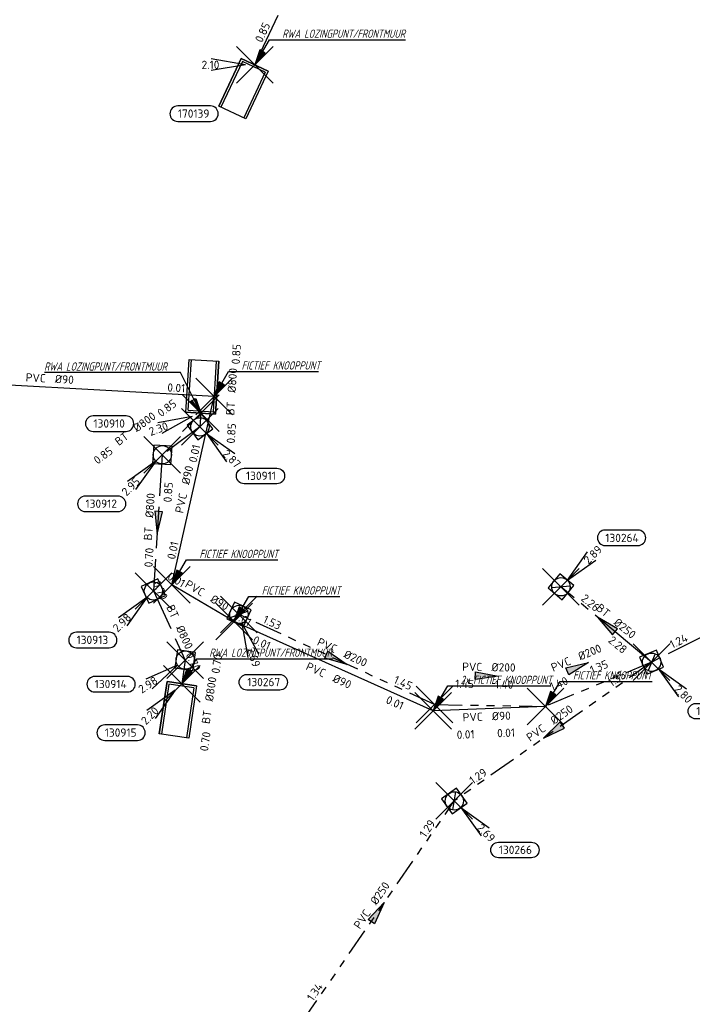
# Model space of a CAD drawing. Header units: metres. Extents: x 153343 to 157271, y 461673 to 467005.
# Tile 101 of 191: x 153795 to 153905, y 465740 to 465901. Entities that reach past the tile are written whole.
import ezdxf
from ezdxf.enums import TextEntityAlignment as Align
from ezdxf.lldxf.tags import DXFTag

# ---------------------------------------------------------------- set-up
doc = ezdxf.new("R2010")
doc.units = ezdxf.units.M
doc.header["$LTSCALE"] = 0.75
doc.header["$PDMODE"] = 3
doc.header["$PDSIZE"] = 3
for name, pattern in [('RI-GWA_BETON', [22, 16, -2, 2, -2]), ('RI-GWA_PVC', [18.45, 6, -1.8, 1.75, -1.8, 1.75, -1.8, 1.75, -1.8]), ('RI-HWA_BETON', [11.4, 9, -2.4])]:
    doc.linetypes.add(name, pattern=pattern)
doc.layers.get('0').update_dxf_attribs({"lineweight": 25})
doc.layers.get('defpoints').update_dxf_attribs({"lineweight": 25})
for name, color, linetype in [('B-OI-RI-AANPIJLING', 1, 'Continuous'), ('B-OI-RI-DRUKLEIDING_TRANSPORTLEIDING_PVC_90-G', 210, 'RI-PERS'), ('B-OI-RI-GWA_RIOOLPUT_INSPECTIEPUT-S @ 0.75', 11, 'Continuous'), ('B-OI-RI-GWA_TRANSPORTLEIDING_BETON_250-G', 11, 'RI-GWA_BETON'), ('B-OI-RI-GWA_TRANSPORTLEIDING_BETON_300-G', 11, 'RI-GWA_BETON'), ('B-OI-RI-GWA_TRANSPORTLEIDING_PVC_200-G', 11, 'RI-GWA_PVC'), ('B-OI-RI-GWA_TRANSPORTLEIDING_PVC_250-G', 11, 'RI-GWA_PVC'), ('B-OI-RI-HWA_PUTNUMMER-S @ 0.75', 151, 'Continuous'), ('B-OI-RI-HWA_TRANSPORTLEIDING_BETON_800-G', 151, 'RI-HWA_BETON'), ('fictief knooppunt', 7, 'Continuous')]:
    doc.layers.add(name, color=color, linetype=linetype)
for name, color, linetype, lineweight in [('B-OI-RI-GWA_PUTNUMMER-S @ 0.75', 11, 'Continuous', 25), ('B-OI-RI-GWA_STROOMRICHTING-S @ 0.75', 11, 'Continuous', 25), ('B-OI-RI-HWA_RIOOLPUT_INSPECTIEPUT-S', 151, 'Continuous', 25), ('B-OI-RI-HWA_STROOMRICHTING-S @ 0.75', 151, 'Continuous', 25), ('B-OI-RI-HWA_UITSTROOMBAK-S @ 0.75', 151, 'Continuous', 25), ('B-OI-RI-VWA_STROOMRICHTING-S @ 0.75', 33, 'Continuous', 25), ('N-OI-RI-BIJZONDERDERHEDEN-T18', 134, 'Continuous', 18)]:
    doc.layers.add(name, color=color, linetype=linetype, lineweight=lineweight)
doc.layers.add('inspectieput', color=7, linetype='Continuous', plot=False)
doc.layers.add('rwa lozingpunt_frontmuur', color=7, linetype='Continuous', plot=False)
doc.styles.add('NLCS-ISO', font='isocpeur.ttf')
doc.styles.add('NLCS-ISO-M750-T18_CURSIEF', font='NLCS-ISO.ttf', dxfattribs={"oblique": 15, "height": 1.35})
doc.styles.get("Standard").update_dxf_attribs({"font": 'txt.shx'})
tags = doc.linetypes.add('RI-PERS', pattern='A,7,-2,["P",Standard,S=1.8,R=0,X=-0.5,Y=-0.9],-2,7,-2,[102,NLCS.SHX,S=1,R=180,X=0,Y=0],-2', length=22).pattern_tags.tags
tags[6] = DXFTag(74, 10)

# ---------------------------------------------------------------- blocks, each defined once
blk = doc.blocks.new('*U49')
at = {"ltscale": 0.1, "style": 'NLCS-ISO'}
for tag, p in [('BOBL', (-7.98, 0)), ('MAT', (-1, 0.5))]:
    blk.add_attdef(tag, text='', height=1.8, dxfattribs=at).set_placement(p, align=Align.BOTTOM_RIGHT)
for tag, p in [('DIA', (1, 0.5)), ('BOBR', (7.03, 0))]:
    blk.add_attdef(tag, text='', height=1.8, dxfattribs=at).set_placement(p, align=Align.BOTTOM_LEFT)
at = {"layer": 'defpoints', "ltscale": 0.1, "style": 'NLCS-ISO', "flags": 1}
blk.add_attdef('JVA', text='', height=1.8, dxfattribs=at).set_placement((0, -1), align=Align.TOP_CENTER)
blk = doc.blocks.new('*U35')
at = {"ltscale": 0.1, "style": 'NLCS-ISO'}
for tag, p in [('BOBL', (-5.66, 0)), ('MAT', (-1, 0.5))]:
    blk.add_attdef(tag, text='', height=1.8, dxfattribs=at).set_placement(p, align=Align.BOTTOM_RIGHT)
for tag, p in [('DIA', (1, 0.5)), ('BOBR', (7.22, 0))]:
    blk.add_attdef(tag, text='', height=1.8, dxfattribs=at).set_placement(p, align=Align.BOTTOM_LEFT)
at = {"layer": 'defpoints', "ltscale": 0.1, "style": 'NLCS-ISO', "flags": 1}
blk.add_attdef('JVA', text='', height=1.8, dxfattribs=at).set_placement((0, -1), align=Align.TOP_CENTER)
blk = doc.blocks.new('*U2227')
at = {"ltscale": 0.1}
blk.add_hatch(color=256, dxfattribs=at).paths.add_polyline_path([(-2.5, 0), (2.5, -0.83), (2.5, 0.83)])
at = {"ltscale": 0.1, "flags": 128}
blk.add_lwpolyline([(-2.5, 0), (2.5, -0.83), (2.5, 0.83)], close=True, dxfattribs=at)
at = {"ltscale": 0.1, "style": 'NLCS-ISO'}
for tag, p in [('BOBL', (-5.55, 0)), ('MAT', (-1, 0.5))]:
    blk.add_attdef(tag, text='', height=1.8, dxfattribs=at).set_placement(p, align=Align.BOTTOM_RIGHT)
for tag, p in [('DIA', (1, 0.5)), ('BOBR', (4.61, -3.24))]:
    blk.add_attdef(tag, text='', height=1.8, dxfattribs=at).set_placement(p, align=Align.BOTTOM_LEFT)
at = {"layer": 'defpoints', "ltscale": 0.1, "style": 'NLCS-ISO', "flags": 1}
blk.add_attdef('JVA', text='', height=1.8, dxfattribs=at).set_placement((0, -1), align=Align.TOP_CENTER)
blk = doc.blocks.new('*U2255')
at = {"ltscale": 0.1, "style": 'NLCS-ISO'}
for tag, p in [('BOBL', (-26.54, 0)), ('MAT', (-1, 0.5))]:
    blk.add_attdef(tag, text='', height=1.8, dxfattribs=at).set_placement(p, align=Align.BOTTOM_RIGHT)
for tag, p in [('DIA', (1, 0.5)), ('BOBR', (25.6, -0.01))]:
    blk.add_attdef(tag, text='', height=1.8, dxfattribs=at).set_placement(p, align=Align.BOTTOM_LEFT)
at = {"layer": 'defpoints', "ltscale": 0.1, "style": 'NLCS-ISO', "flags": 1}
blk.add_attdef('JVA', text='', height=1.8, dxfattribs=at).set_placement((0, -1), align=Align.TOP_CENTER)
blk = doc.blocks.new('*U2257')
at = {"ltscale": 0.1, "style": 'NLCS-ISO'}
for tag, p in [('BOBL', (-11.73, 0)), ('MAT', (-1, 0.5))]:
    blk.add_attdef(tag, text='', height=1.8, dxfattribs=at).set_placement(p, align=Align.BOTTOM_RIGHT)
for tag, p in [('DIA', (1, 0.5)), ('BOBR', (6.04, 0))]:
    blk.add_attdef(tag, text='', height=1.8, dxfattribs=at).set_placement(p, align=Align.BOTTOM_LEFT)
at = {"layer": 'defpoints', "ltscale": 0.1, "style": 'NLCS-ISO', "flags": 1}
blk.add_attdef('JVA', text='', height=1.8, dxfattribs=at).set_placement((0, -1), align=Align.TOP_CENTER)
blk = doc.blocks.new('*U2258')
at = {"ltscale": 0.1, "style": 'NLCS-ISO'}
for tag, p in [('BOBL', (-14.45, -3.24)), ('MAT', (-1, -3.74))]:
    blk.add_attdef(tag, text='', height=1.8, dxfattribs=at).set_placement(p, align=Align.BOTTOM_RIGHT)
for tag, p in [('DIA', (1, -3.74)), ('BOBR', (13.51, -3.24))]:
    blk.add_attdef(tag, text='', height=1.8, dxfattribs=at).set_placement(p, align=Align.BOTTOM_LEFT)
at = {"layer": 'defpoints', "ltscale": 0.1, "style": 'NLCS-ISO', "flags": 1}
blk.add_attdef('JVA', text='', height=1.8, dxfattribs=at).set_placement((0, -1), align=Align.TOP_CENTER)
blk = doc.blocks.new('*U2269')
at = {"ltscale": 0.1, "style": 'NLCS-ISO'}
for tag, p in [('MAT', (-1, 0.5)), ('BOBL', (-2.94, -3.24))]:
    blk.add_attdef(tag, text='', height=1.8, dxfattribs=at).set_placement(p, align=Align.BOTTOM_RIGHT)
for tag, p in [('DIA', (1, 0.5)), ('BOBR', (1.99, -3.24))]:
    blk.add_attdef(tag, text='', height=1.8, dxfattribs=at).set_placement(p, align=Align.BOTTOM_LEFT)
at = {"layer": 'defpoints', "ltscale": 0.1, "style": 'NLCS-ISO', "flags": 1}
blk.add_attdef('JVA', text='', height=1.8, dxfattribs=at).set_placement((0, -1), align=Align.TOP_CENTER)
blk = doc.blocks.new('*U2262')
at = {"ltscale": 0.1}
blk.add_hatch(color=256, dxfattribs=at).paths.add_polyline_path([(2.5, 0), (-2.5, -0.83), (-2.5, 0.83)])
at = {"ltscale": 0.1, "flags": 128}
blk.add_lwpolyline([(2.5, 0), (-2.5, -0.83), (-2.5, 0.83)], close=True, dxfattribs=at)
at = {"ltscale": 0.1, "style": 'NLCS-ISO'}
for tag, p in [('MAT', (-1, 0.5)), ('BOBL', (-2.76, -3.24))]:
    blk.add_attdef(tag, text='', height=1.8, dxfattribs=at).set_placement(p, align=Align.BOTTOM_RIGHT)
for tag, p in [('DIA', (1, 0.5)), ('BOBR', (1.82, -3.24))]:
    blk.add_attdef(tag, text='', height=1.8, dxfattribs=at).set_placement(p, align=Align.BOTTOM_LEFT)
at = {"layer": 'defpoints', "ltscale": 0.1, "style": 'NLCS-ISO', "flags": 1}
blk.add_attdef('JVA', text='', height=1.8, dxfattribs=at).set_placement((0, -1), align=Align.TOP_CENTER)
blk = doc.blocks.new('*U2283')
at = {"ltscale": 0.1}
blk.add_hatch(color=256, dxfattribs=at).paths.add_polyline_path([(2.5, 0), (-2.5, -0.83), (-2.5, 0.83)])
at = {"ltscale": 0.1, "flags": 128}
blk.add_lwpolyline([(2.5, 0), (-2.5, -0.83), (-2.5, 0.83)], close=True, dxfattribs=at)
at = {"ltscale": 0.1, "style": 'NLCS-ISO'}
for tag, p in [('BOBL', (-14.18, 0)), ('MAT', (-1, 0.5))]:
    blk.add_attdef(tag, text='', height=1.8, dxfattribs=at).set_placement(p, align=Align.BOTTOM_RIGHT)
for tag, p in [('DIA', (1, 0.5)), ('BOBR', (13.23, 0))]:
    blk.add_attdef(tag, text='', height=1.8, dxfattribs=at).set_placement(p, align=Align.BOTTOM_LEFT)
at = {"layer": 'defpoints', "ltscale": 0.1, "style": 'NLCS-ISO', "flags": 1}
blk.add_attdef('JVA', text='', height=1.8, dxfattribs=at).set_placement((0, -1), align=Align.TOP_CENTER)
blk = doc.blocks.new('*U2284')
at = {"ltscale": 0.1}
blk.add_hatch(color=256, dxfattribs=at).paths.add_polyline_path([(2.5, 0), (-2.5, -0.83), (-2.5, 0.83)])
at = {"ltscale": 0.1, "flags": 128}
blk.add_lwpolyline([(2.5, 0), (-2.5, -0.83), (-2.5, 0.83)], close=True, dxfattribs=at)
at = {"ltscale": 0.1, "style": 'NLCS-ISO'}
for tag, p in [('MAT', (-1, 0.5)), ('BOBL', (-3.21, -3.24))]:
    blk.add_attdef(tag, text='', height=1.8, dxfattribs=at).set_placement(p, align=Align.BOTTOM_RIGHT)
for tag, p in [('DIA', (1, 0.5)), ('BOBR', (2.26, -3.24))]:
    blk.add_attdef(tag, text='', height=1.8, dxfattribs=at).set_placement(p, align=Align.BOTTOM_LEFT)
at = {"layer": 'defpoints', "ltscale": 0.1, "style": 'NLCS-ISO', "flags": 1}
blk.add_attdef('JVA', text='', height=1.8, dxfattribs=at).set_placement((0, -1), align=Align.TOP_CENTER)
blk = doc.blocks.new('*U2275')
at = {"ltscale": 0.1}
blk.add_hatch(color=256, dxfattribs=at).paths.add_polyline_path([(-2.5, 0), (2.5, -0.83), (2.5, 0.83)])
at = {"ltscale": 0.1, "flags": 128}
blk.add_lwpolyline([(-2.5, 0), (2.5, -0.83), (2.5, 0.83)], close=True, dxfattribs=at)
at = {"ltscale": 0.1, "style": 'NLCS-ISO'}
for tag, p in [('BOBL', (-16.99, 0)), ('MAT', (-1, 0.5))]:
    blk.add_attdef(tag, text='', height=1.8, dxfattribs=at).set_placement(p, align=Align.BOTTOM_RIGHT)
for tag, p in [('DIA', (1, 0.5)), ('BOBR', (16.04, 0))]:
    blk.add_attdef(tag, text='', height=1.8, dxfattribs=at).set_placement(p, align=Align.BOTTOM_LEFT)
at = {"layer": 'defpoints', "ltscale": 0.1, "style": 'NLCS-ISO', "flags": 1}
blk.add_attdef('JVA', text='', height=1.8, dxfattribs=at).set_placement((0, -1), align=Align.TOP_CENTER)
blk = doc.blocks.new('*U2276')
at = {"ltscale": 0.1}
blk.add_hatch(color=256, dxfattribs=at).paths.add_polyline_path([(-2.5, 0), (2.5, -0.83), (2.5, 0.83)])
at = {"ltscale": 0.1, "flags": 128}
blk.add_lwpolyline([(-2.5, 0), (2.5, -0.83), (2.5, 0.83)], close=True, dxfattribs=at)
at = {"ltscale": 0.1, "style": 'NLCS-ISO'}
for tag, p in [('BOBL', (-3.53, 0)), ('MAT', (-1, 0.5))]:
    blk.add_attdef(tag, text='', height=1.8, dxfattribs=at).set_placement(p, align=Align.BOTTOM_RIGHT)
for tag, p in [('DIA', (1, 0.5)), ('BOBR', (2.59, -3.24))]:
    blk.add_attdef(tag, text='', height=1.8, dxfattribs=at).set_placement(p, align=Align.BOTTOM_LEFT)
at = {"layer": 'defpoints', "ltscale": 0.1, "style": 'NLCS-ISO', "flags": 1}
blk.add_attdef('JVA', text='', height=1.8, dxfattribs=at).set_placement((0, -1), align=Align.TOP_CENTER)
blk = doc.blocks.new('*U2277')
at = {"ltscale": 0.1}
blk.add_hatch(color=256, dxfattribs=at).paths.add_polyline_path([(2.5, 0), (-2.5, -0.83), (-2.5, 0.83)])
at = {"ltscale": 0.1, "flags": 128}
blk.add_lwpolyline([(2.5, 0), (-2.5, -0.83), (-2.5, 0.83)], close=True, dxfattribs=at)
at = {"ltscale": 0.1, "style": 'NLCS-ISO'}
for tag, p in [('BOBL', (-22.68, 0)), ('MAT', (-1, 0.5))]:
    blk.add_attdef(tag, text='', height=1.8, dxfattribs=at).set_placement(p, align=Align.BOTTOM_RIGHT)
for tag, p in [('DIA', (1, 0.5)), ('BOBR', (21.73, -0.01))]:
    blk.add_attdef(tag, text='', height=1.8, dxfattribs=at).set_placement(p, align=Align.BOTTOM_LEFT)
at = {"layer": 'defpoints', "ltscale": 0.1, "style": 'NLCS-ISO', "flags": 1}
blk.add_attdef('JVA', text='', height=1.8, dxfattribs=at).set_placement((0, -1), align=Align.TOP_CENTER)
blk = doc.blocks.new('*U337')
at = {"ltscale": 0.1}
blk.add_hatch(color=256, dxfattribs=at).paths.add_polyline_path([(2.5, 0), (-2.5, -0.83), (-2.5, 0.83)])
at = {"ltscale": 0.1, "flags": 128}
blk.add_lwpolyline([(2.5, 0), (-2.5, -0.83), (-2.5, 0.83)], close=True, dxfattribs=at)
at = {"ltscale": 0.1, "style": 'NLCS-ISO'}
for tag, p in [('BOBL', (-20.11, 0)), ('MAT', (-1, 0.5))]:
    blk.add_attdef(tag, text='', height=1.8, dxfattribs=at).set_placement(p, align=Align.BOTTOM_RIGHT)
for tag, p in [('DIA', (1, 0.5)), ('BOBR', (19.16, -0.01))]:
    blk.add_attdef(tag, text='', height=1.8, dxfattribs=at).set_placement(p, align=Align.BOTTOM_LEFT)
at = {"layer": 'defpoints', "ltscale": 0.1, "style": 'NLCS-ISO', "flags": 1}
blk.add_attdef('JVA', text='', height=1.8, dxfattribs=at).set_placement((0, -1), align=Align.TOP_CENTER)
blk = doc.blocks.new('SRI-UITSTROOMBAK-SO')
at = {"color": 7}
for p, q in [((-3.25, 11.56), (3.25, 11.56)), ((-3.25, 0), (-3.25, 11.56)), ((-2.75, 0.5), (-2.75, 11.56)), ((2.75, 0.5), (2.75, 11.56)), ((3.25, 0), (3.25, 11.56)), ((-3.25, 0), (3.25, 0)), ((-2.75, 0.5), (2.75, 0.5))]:
    blk.add_line(p, q, dxfattribs=at)
at = {"flags": 128}
blk.add_lwpolyline([(-3.25, 11.56), (3.25, 11.56), (3.25, 0), (-3.25, 0)], close=True, dxfattribs=at)
blk = doc.blocks.new('*U438')
for q in [(-9.5, 1.25), (-9.5, -1.25)]:
    blk.add_line((-2, 0), q)
blk.add_lwpolyline([(-16.81, -12.39), (-9.65, -12.39, 1), (-9.65, -9.01), (-16.81, -9.01, 1)], format="xyb", close=True)
at = {"ltscale": 0.1, "style": 'NLCS-ISO'}
blk.add_attdef('PUTHGT', text='', height=1.8, rotation=360, dxfattribs=at).set_placement((-11.97, -0.03), align=Align.MIDDLE_LEFT)
blk.add_attdef('PUTNR', text='', height=1.8, dxfattribs=at).set_placement((-13.33, -8.87), align=Align.MIDDLE_CENTER)
blk = doc.blocks.new('*U241')
for q in [(-7.6, -5.83), (-5.83, -7.6)]:
    blk.add_line((-1.41, -1.41), q)
blk.add_lwpolyline([(-16.81, -12.39), (-9.65, -12.39, 1), (-9.65, -9.01), (-16.81, -9.01, 1)], format="xyb", close=True)
at = {"ltscale": 0.1, "style": 'NLCS-ISO'}
blk.add_attdef('PUTHGT', text='', height=1.8, rotation=45, dxfattribs=at).set_placement((-8.44, -8.48), align=Align.MIDDLE_LEFT)
blk.add_attdef('PUTNR', text='', height=1.8, dxfattribs=at).set_placement((-13.33, -8.87), align=Align.MIDDLE_CENTER)
blk = doc.blocks.new('B-SRI-PUT_HWA-SO')
at = {"lineweight": -3, "flags": 128}
blk.add_lwpolyline([(-2, -2), (2, -2), (2, 2), (-2, 2)], close=True, dxfattribs=at)
at = {"lineweight": -3}
blk.add_circle((0, 0), 2, dxfattribs=at)
blk = doc.blocks.new('*U286')
for q in [(-8.62, -4.18), (-7.25, -6.27)]:
    blk.add_line((-1.67, -1.1), q)
blk.add_lwpolyline([(-19.75, -6.94), (-12.59, -6.94, 1), (-12.59, -3.55), (-19.75, -3.55, 1)], format="xyb", close=True)
at = {"ltscale": 0.1, "style": 'NLCS-ISO'}
blk.add_attdef('PUTHGT', text='', height=1.8, rotation=33.3376, dxfattribs=at).set_placement((-9.98, -6.6), align=Align.MIDDLE_LEFT)
blk.add_attdef('PUTNR', text='', height=1.8, dxfattribs=at).set_placement((-16.27, -3.41), align=Align.MIDDLE_CENTER)
blk = doc.blocks.new('*U247')
for q in [(5.83, -7.6), (7.6, -5.83)]:
    blk.add_line((1.41, -1.41), q)
blk.add_lwpolyline([(16.81, -12.39), (9.65, -12.39, -1), (9.65, -9.01), (16.81, -9.01, -1)], format="xyb", close=True)
at = {"ltscale": 0.1, "style": 'NLCS-ISO'}
blk.add_attdef('PUTHGT', text='', height=1.8, rotation=315, dxfattribs=at).set_placement((5.39, -5.43), align=Align.MIDDLE_LEFT)
blk.add_attdef('PUTNR', text='', height=1.8, dxfattribs=at).set_placement((13.33, -8.87), align=Align.MIDDLE_CENTER)
blk = doc.blocks.new('*U280')
for q in [(-9.35, -2.09), (-8.49, -4.43)]:
    blk.add_line((-1.88, -0.69), q)
blk.add_lwpolyline([(-23.47, -3.97), (-16.31, -3.97, 1), (-16.31, -0.58), (-23.47, -0.58, 1)], format="xyb", close=True)
at = {"ltscale": 0.1, "style": 'NLCS-ISO'}
blk.add_attdef('PUTNR', text='', height=1.8, dxfattribs=at).set_placement((-19.99, -0.44), align=Align.MIDDLE_CENTER)
blk.add_attdef('PUTHGT', text='', height=1.8, rotation=20.0696, dxfattribs=at).set_placement((-11.23, -4.13), align=Align.MIDDLE_LEFT)
blk = doc.blocks.new('B-SRI-PUT_GWA-SO')
blk.add_line((-1.41, -1.41), (1.41, 1.41))
at = {"lineweight": -3, "flags": 128}
blk.add_lwpolyline([(2, -2), (2, 2), (-2, 2), (-2, -2)], close=True, dxfattribs=at)
at = {"lineweight": -3}
blk.add_circle((0, 0), 2, dxfattribs=at)
blk = doc.blocks.new('*U301')
for q in [(1.92, -9.39), (4.28, -8.57)]:
    blk.add_line((0.65, -1.89), q)
blk.add_lwpolyline([(8.9, -16.49), (1.74, -16.49, -1), (1.74, -13.1), (8.9, -13.1, -1)], format="xyb", close=True)
at = {"ltscale": 0.1, "style": 'NLCS-ISO'}
blk.add_attdef('PUTHGT', text='', height=1.8, rotation=289.0575, dxfattribs=at).set_placement((2.47, -7.24), align=Align.MIDDLE_LEFT)
blk.add_attdef('PUTNR', text='', height=1.8, dxfattribs=at).set_placement((5.42, -12.96), align=Align.MIDDLE_CENTER)
blk = doc.blocks.new('*U298')
for q in [(5.83, 7.6), (7.6, 5.83)]:
    blk.add_line((1.41, 1.41), q)
blk.add_lwpolyline([(16.81, 12.39), (9.65, 12.39, 1), (9.65, 9.01), (16.81, 9.01, 1)], format="xyb", close=True)
at = {"ltscale": 0.1, "style": 'NLCS-ISO'}
blk.add_attdef('PUTHGT', text='', height=1.8, rotation=45, dxfattribs=at).set_placement((5.39, 5.43), align=Align.MIDDLE_LEFT)
blk.add_attdef('PUTNR', text='', height=1.8, dxfattribs=at).set_placement((13.33, 10.67), align=Align.MIDDLE_CENTER)
blk = doc.blocks.new('*U273')
for q in [(5.83, -7.6), (7.6, -5.83)]:
    blk.add_line((1.41, -1.41), q)
blk.add_lwpolyline([(16.81, -12.39), (9.65, -12.39, -1), (9.65, -9.01), (16.81, -9.01, -1)], format="xyb", close=True)
at = {"ltscale": 0.1, "style": 'NLCS-ISO'}
blk.add_attdef('PUTHGT', text='', height=1.8, rotation=315, dxfattribs=at).set_placement((5.39, -5.43), align=Align.MIDDLE_LEFT)
blk.add_attdef('PUTNR', text='', height=1.8, dxfattribs=at).set_placement((13.33, -8.87), align=Align.MIDDLE_CENTER)

msp = doc.modelspace()

# ---------------------------------------------------------------- linework, layer by layer
at = {"layer": 'B-OI-RI-AANPIJLING', "transparency": 33554610, "flags": 128}
for points in [[(153833.6, 465893.4), (153835.3, 465895.3), (153834.42, 465895.81), (153833.6, 465893.4), (153834.57, 465895.73), (153834.72, 465895.64), (153833.6, 465893.4), (153835.01, 465895.47), (153835.16, 465895.38), (153833.6, 465893.4), (153835.99, 465897.48), (153858.27, 465897.48)], [(153824.76, 465836.35), (153823.06, 465838.25), (153823.94, 465838.76), (153824.76, 465836.35), (153823.79, 465838.68), (153823.64, 465838.59), (153824.76, 465836.35), (153823.35, 465838.42), (153823.2, 465838.33), (153824.76, 465836.35), (153821.42, 465843), (153799.17, 465843)], [(153826.94, 465839.09), (153828.64, 465840.99), (153827.76, 465841.5), (153826.94, 465839.09), (153827.91, 465841.42), (153828.06, 465841.33), (153826.94, 465839.09), (153828.35, 465841.16), (153828.5, 465841.07), (153826.94, 465839.09), (153829.33, 465843.17), (153844.02, 465843.17)], [(153820.05, 465808.25), (153821.75, 465810.15), (153820.87, 465810.66), (153820.05, 465808.25), (153821.02, 465810.58), (153821.17, 465810.49), (153820.05, 465808.25), (153821.46, 465810.32), (153821.61, 465810.23), (153820.05, 465808.25), (153822.44, 465812.33), (153837.36, 465812.33)], [(153830.25, 465802.26), (153831.95, 465804.16), (153831.07, 465804.67), (153830.25, 465802.26), (153831.22, 465804.59), (153831.37, 465804.5), (153830.25, 465802.26), (153831.66, 465804.33), (153831.81, 465804.24), (153830.25, 465802.26), (153832.64, 465806.34), (153847.52, 465806.34)], [(153821.65, 465792.08), (153823.35, 465793.98), (153822.47, 465794.49), (153821.65, 465792.08), (153822.62, 465794.41), (153822.77, 465794.32), (153821.65, 465792.08), (153823.06, 465794.15), (153823.21, 465794.06), (153821.65, 465792.08), (153824.04, 465796.16), (153846.31, 465796.16)], [(153881.2, 465788.37), (153882.9, 465790.27), (153882.02, 465790.78), (153881.2, 465788.37), (153882.17, 465790.7), (153882.32, 465790.61), (153881.2, 465788.37), (153882.61, 465790.44), (153882.76, 465790.35), (153881.2, 465788.37), (153883.59, 465792.45), (153898.64, 465792.45)], [(153862.8, 465787.63), (153864.5, 465789.53), (153863.62, 465790.04), (153862.8, 465787.63), (153863.77, 465789.96), (153863.92, 465789.87), (153862.8, 465787.63), (153864.21, 465789.7), (153864.36, 465789.61), (153862.8, 465787.63), (153865.19, 465791.71), (153882.08, 465791.71)]]:
    msp.add_lwpolyline(points, dxfattribs=at)
at = {"layer": 'B-OI-RI-DRUKLEIDING_TRANSPORTLEIDING_PVC_90-G', "transparency": 33554610}
for p, q in [((153826.94, 465839.09), (153773.2, 465842.03)), ((153820.05, 465808.25), (153826.94, 465839.09)), ((153830.25, 465802.26), (153820.05, 465808.25)), ((153862.8, 465787.63), (153830.25, 465802.26)), ((153881.2, 465788.37), (153862.8, 465787.63))]:
    msp.add_line(p, q, dxfattribs=at)
at = {"layer": 'B-OI-RI-GWA_TRANSPORTLEIDING_BETON_250-G', "transparency": 33554610}
msp.add_line((153898.57, 465795.6), (153883.72, 465807.94), dxfattribs=at)
at = {"layer": 'B-OI-RI-GWA_TRANSPORTLEIDING_BETON_300-G', "transparency": 33554610}
msp.add_line((153941.46, 465817.21), (153898.57, 465795.6), dxfattribs=at)
at = {"layer": 'B-OI-RI-GWA_TRANSPORTLEIDING_PVC_200-G', "transparency": 33554610}
for p, q in [((153863.05, 465788.66), (153831.01, 465803.41)), ((153898.57, 465795.6), (153881.2, 465788.37)), ((153863.05, 465788.66), (153881.2, 465788.37))]:
    msp.add_line(p, q, dxfattribs=at)
at = {"layer": 'B-OI-RI-GWA_TRANSPORTLEIDING_PVC_250-G', "transparency": 33554610}
for p in [(153898.57, 465795.6), (153841.22, 465736.5)]:
    msp.add_line(p, (153866.27, 465772.88), dxfattribs=at)
at = {"layer": 'B-OI-RI-HWA_TRANSPORTLEIDING_BETON_800-G', "transparency": 33554610}
for p, q in [((153844.62, 465916.92), (153833.6, 465893.4)), ((153824.76, 465836.35), (153824.62, 465834.11)), ((153824.62, 465834.11), (153818.47, 465829.54)), ((153818.47, 465829.54), (153817.02, 465807.25)), ((153817.02, 465807.25), (153822.22, 465795.93)), ((153822.22, 465795.93), (153821.65, 465792.08))]:
    msp.add_line(p, q, dxfattribs=at)
at = {"layer": 'fictief knooppunt', "color": 0, "transparency": 33554610}
for p in [(153826.94, 465839.09), (153820.05, 465808.25), (153830.25, 465802.26), (153863.05, 465788.66), (153881.2, 465788.37), (153862.8, 465787.63)]:
    msp.add_point(p, dxfattribs=at)
at = {"layer": 'inspectieput', "color": 0, "transparency": 33554610}
for p in [(153824.62, 465834.11), (153818.47, 465829.54), (153817.02, 465807.25), (153883.72, 465807.94), (153831.01, 465803.41), (153822.22, 465795.93), (153898.57, 465795.6), (153866.27, 465772.88)]:
    msp.add_point(p, dxfattribs=at)
at = {"layer": 'inspectieput'}
for p in [(153824.62, 465834.11), (153824.62, 465834.11), (153818.47, 465829.54), (153818.47, 465829.54), (153817.02, 465807.25), (153817.02, 465807.25), (153883.72, 465807.94), (153883.72, 465807.94), (153831.01, 465803.41), (153831.01, 465803.41), (153822.22, 465795.93), (153822.22, 465795.93), (153898.57, 465795.6), (153898.57, 465795.6), (153866.27, 465772.88), (153866.27, 465772.88)]:
    msp.add_point(p, dxfattribs=at)
at = {"layer": 'rwa lozingpunt_frontmuur', "color": 0, "transparency": 33554610}
for p in [(153833.6, 465893.4), (153824.76, 465836.35), (153821.65, 465792.08)]:
    msp.add_point(p, dxfattribs=at)

# ---------------------------------------------------------------- block references
at = {"layer": 'B-OI-RI-GWA_PUTNUMMER-S @ 0.75', "color": 0, "transparency": 33554610, "xscale": 0.75, "yscale": 0.75, "zscale": 0.75}
msp.add_blockref('*U298', (153883.72, 465807.94), dxfattribs=at).add_auto_attribs({'PUTNR': '130264', 'PUTHGT': '2.89'})
at = {"layer": 'B-OI-RI-GWA_PUTNUMMER-S @ 0.75', "color": 0, "transparency": 33554610}
ref = msp.add_blockref('*U301', (153831.01, 465803.41), dxfattribs=dict(at, xscale=0.75, yscale=0.75, zscale=0.75))
ref.add_attrib('PUTNR', '130267', dxfattribs={"layer": '0', "ltscale": 0.1, "height": 1.35, "style": 'NLCS-ISO'}).set_placement((153835.07, 465792.34), align=Align.MIDDLE_CENTER)
ref.add_attrib('PUTHGT', '2.69', dxfattribs={"layer": '0', "ltscale": 0.1, "height": 1.35, "rotation": 289.0575, "style": 'NLCS-ISO'}).set_placement((153832.86, 465797.98), align=Align.MIDDLE_LEFT)
ref = msp.add_blockref('*U273', (153898.57, 465795.6), dxfattribs=dict(at, xscale=0.75, yscale=0.75, zscale=0.75))
ref.add_attrib('PUTNR', '130263', dxfattribs={"layer": '0', "ltscale": 0.1, "height": 1.35, "style": 'NLCS-ISO'}).set_placement((153908.57, 465787.6), align=Align.MIDDLE_CENTER)
ref.add_attrib('PUTHGT', '2.80', dxfattribs={"layer": '0', "ltscale": 0.1, "height": 1.35, "rotation": 315, "style": 'NLCS-ISO'}).set_placement((153902.61, 465791.53), align=Align.MIDDLE_LEFT)
ref = msp.add_blockref('*U273', (153866.27, 465772.88), dxfattribs=dict(at, xscale=0.75, yscale=0.75, zscale=0.75))
ref.add_attrib('PUTNR', '130266', dxfattribs={"layer": '0', "ltscale": 0.1, "height": 1.35, "style": 'NLCS-ISO'}).set_placement((153876.27, 465764.88), align=Align.MIDDLE_CENTER)
ref.add_attrib('PUTHGT', '2.69', dxfattribs={"layer": '0', "ltscale": 0.1, "height": 1.35, "rotation": 315, "style": 'NLCS-ISO'}).set_placement((153870.31, 465768.81), align=Align.MIDDLE_LEFT)
at = {"layer": 'B-OI-RI-GWA_RIOOLPUT_INSPECTIEPUT-S @ 0.75', "color": 0, "transparency": 33554610}
for p, xscale, yscale, zscale, rotation in [((153883.72, 465807.94), 0.75, 0.75, 0.75, 320.2742174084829), ((153831.01, 465803.41), 0.75, 0.75, 0.75, 335.2804511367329), ((153898.57, 465795.6), 0.7499999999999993, 0.7499999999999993, 0.7499999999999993, 202.5987822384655), ((153866.27, 465772.88), 0.75, 0.75, 0.75, 35.12276712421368)]:
    msp.add_blockref('B-SRI-PUT_GWA-SO', p, dxfattribs=dict(at, xscale=xscale, yscale=yscale, zscale=zscale, rotation=rotation))
at = {"layer": 'B-OI-RI-GWA_RIOOLPUT_INSPECTIEPUT-S @ 0.75'}
for p, xscale, yscale, zscale, rotation in [((153883.72, 465807.94), 0.75, 0.75, 0.75, 320.2742174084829), ((153883.72, 465807.94), 0.75, 0.75, 0.75, 320.2742174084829), ((153831.01, 465803.41), 0.75, 0.75, 0.75, 335.2804511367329), ((153831.01, 465803.41), 0.75, 0.75, 0.75, 335.2804511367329), ((153898.57, 465795.6), 0.7499999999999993, 0.7499999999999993, 0.7499999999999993, 202.5987822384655), ((153898.57, 465795.6), 0.7499999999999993, 0.7499999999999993, 0.7499999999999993, 202.5987822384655), ((153866.27, 465772.88), 0.75, 0.75, 0.75, 35.12276712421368), ((153866.27, 465772.88), 0.75, 0.75, 0.75, 35.12276712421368)]:
    msp.add_blockref('B-SRI-PUT_GWA-SO', p, dxfattribs=dict(at, xscale=xscale, yscale=yscale, zscale=zscale, rotation=rotation))
at = {"layer": 'B-OI-RI-GWA_STROOMRICHTING-S @ 0.75', "color": 0, "transparency": 33554610}
for name, p, xscale, yscale, zscale, rotation, values in [('*U2277', (153920.02, 465806.41), 0.7499999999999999, 0.7499999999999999, 0.7499999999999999, 26.74111550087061, {'MAT': 'BT', 'DIA': '%%c300', 'BOBL': '1.24', 'BOBR': '1.21'}), ('*U2276', (153891.14, 465801.77), 0.75, 0.75, 0.75, 320.2742174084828, {'MAT': 'BT', 'DIA': '%%c250', 'BOBL': '2.26', 'BOBR': '2.28'}), ('*U2283', (153847.03, 465796.03), 0.75, 0.75, 0.75, 335.2804511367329, {'MAT': 'PVC', 'DIA': '%%c200', 'BOBL': '1.53', 'BOBR': '1.45'}), ('*U2284', (153886.48, 465794.84), 0.75, 0.75, 0.75, 22.59878223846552, {'MAT': 'PVC', 'DIA': '%%c200', 'BOBL': '1.40', 'BOBR': '1.35'}), ('*U2262', (153871.58, 465793.34), 0.75, 0.75, 0.75, 359.0846081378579, {'MAT': 'PVC', 'DIA': '%%c200', 'BOBL': '1.45', 'BOBR': '1.40'}), ('*U2275', (153882.42, 465784.24), 0.7499999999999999, 0.7499999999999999, 0.7499999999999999, 35.12276712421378, {'MAT': 'PVC', 'DIA': '%%c250', 'BOBL': '1.29', 'BOBR': '1.35'}), ('*U337', (153853.74, 465754.69), 0.75, 0.75, 0.75, 55.45005661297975, {'MAT': 'PVC', 'DIA': '%%c250', 'BOBL': '1.34', 'BOBR': '1.29'})]:
    msp.add_blockref(name, p, dxfattribs=dict(at, xscale=xscale, yscale=yscale, zscale=zscale, rotation=rotation)).add_auto_attribs(values)
at = {"layer": 'B-OI-RI-HWA_PUTNUMMER-S @ 0.75', "color": 0, "transparency": 33554610}
ref = msp.add_blockref('*U438', (153833.6, 465893.4), dxfattribs=dict(at, xscale=0.75, yscale=0.75, zscale=0.75))
ref.add_attrib('PUTNR', '170139', dxfattribs={"layer": '0', "ltscale": 0.1, "height": 1.35, "style": 'NLCS-ISO'}).set_placement((153823.6, 465885.4), align=Align.MIDDLE_CENTER)
ref.add_attrib('PUTHGT', '2.10', dxfattribs={"layer": '0', "ltscale": 0.1, "height": 1.35, "style": 'NLCS-ISO'}).set_placement((153824.89, 465893.38), align=Align.MIDDLE_LEFT)
ref = msp.add_blockref('*U280', (153824.76, 465836.35), dxfattribs=dict(at, xscale=0.75, yscale=0.75, zscale=0.75))
ref.add_attrib('PUTNR', '130910', dxfattribs={"layer": '0', "ltscale": 0.1, "height": 1.35, "style": 'NLCS-ISO'}).set_placement((153809.77, 465834.67), align=Align.MIDDLE_CENTER)
ref.add_attrib('PUTHGT', '2.30', dxfattribs={"layer": '0', "ltscale": 0.1, "height": 1.35, "rotation": 20.0696, "style": 'NLCS-ISO'}).set_placement((153816.34, 465833.25), align=Align.MIDDLE_LEFT)
ref = msp.add_blockref('*U247', (153824.62, 465834.11), dxfattribs=dict(at, xscale=0.75, yscale=0.75, zscale=0.75))
ref.add_attrib('PUTNR', '130911', dxfattribs={"layer": '0', "ltscale": 0.1, "height": 1.35, "style": 'NLCS-ISO'}).set_placement((153834.62, 465826.11), align=Align.MIDDLE_CENTER)
ref.add_attrib('PUTHGT', '2.87', dxfattribs={"layer": '0', "ltscale": 0.1, "height": 1.35, "rotation": 315, "style": 'NLCS-ISO'}).set_placement((153828.66, 465830.04), align=Align.MIDDLE_LEFT)
ref = msp.add_blockref('*U241', (153818.47, 465829.54), dxfattribs=dict(at, xscale=0.75, yscale=0.75, zscale=0.75))
ref.add_attrib('PUTNR', '130912', dxfattribs={"layer": '0', "ltscale": 0.1, "height": 1.35, "style": 'NLCS-ISO'}).set_placement((153808.47, 465821.54), align=Align.MIDDLE_CENTER)
ref.add_attrib('PUTHGT', '2.95', dxfattribs={"layer": '0', "ltscale": 0.1, "height": 1.35, "rotation": 45, "style": 'NLCS-ISO'}).set_placement((153812.14, 465823.18), align=Align.MIDDLE_LEFT)
ref = msp.add_blockref('*U241', (153817.02, 465807.25), dxfattribs=dict(at, xscale=0.75, yscale=0.75, zscale=0.75))
ref.add_attrib('PUTNR', '130913', dxfattribs={"layer": '0', "ltscale": 0.1, "height": 1.35, "style": 'NLCS-ISO'}).set_placement((153807.02, 465799.25), align=Align.MIDDLE_CENTER)
ref.add_attrib('PUTHGT', '2.98', dxfattribs={"layer": '0', "ltscale": 0.1, "height": 1.35, "rotation": 45, "style": 'NLCS-ISO'}).set_placement((153810.69, 465800.89), align=Align.MIDDLE_LEFT)
ref = msp.add_blockref('*U286', (153822.22, 465795.93), dxfattribs=dict(at, xscale=0.75, yscale=0.75, zscale=0.75))
ref.add_attrib('PUTNR', '130914', dxfattribs={"layer": '0', "ltscale": 0.1, "height": 1.35, "style": 'NLCS-ISO'}).set_placement((153810.02, 465792.02), align=Align.MIDDLE_CENTER)
ref.add_attrib('PUTHGT', '2.98', dxfattribs={"layer": '0', "ltscale": 0.1, "height": 1.35, "rotation": 33.3376, "style": 'NLCS-ISO'}).set_placement((153814.73, 465790.98), align=Align.MIDDLE_LEFT)
ref = msp.add_blockref('*U241', (153821.65, 465792.08), dxfattribs=dict(at, xscale=0.75, yscale=0.75, zscale=0.75))
ref.add_attrib('PUTNR', '130915', dxfattribs={"layer": '0', "ltscale": 0.1, "height": 1.35, "style": 'NLCS-ISO'}).set_placement((153811.65, 465784.08), align=Align.MIDDLE_CENTER)
ref.add_attrib('PUTHGT', '2.20', dxfattribs={"layer": '0', "ltscale": 0.1, "height": 1.35, "rotation": 45, "style": 'NLCS-ISO'}).set_placement((153815.32, 465785.72), align=Align.MIDDLE_LEFT)
at = {"layer": 'B-OI-RI-HWA_RIOOLPUT_INSPECTIEPUT-S', "transparency": 33554610}
for p, xscale, yscale, zscale, rotation in [((153824.62, 465834.11), 0.7499999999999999, 0.7499999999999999, 0.7499999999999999, 216.6156502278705), ((153824.62, 465834.11), 0.7499999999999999, 0.7499999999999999, 0.7499999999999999, 216.6156502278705), ((153824.62, 465834.11), 0.7499999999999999, 0.7499999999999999, 0.7499999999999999, 216.6156502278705), ((153818.47, 465829.54), 0.7499999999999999, 0.7499999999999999, 0.7499999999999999, 266.278062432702), ((153818.47, 465829.54), 0.7499999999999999, 0.7499999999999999, 0.7499999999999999, 266.278062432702), ((153818.47, 465829.54), 0.7499999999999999, 0.7499999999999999, 0.7499999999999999, 266.278062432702), ((153817.02, 465807.25), 0.7499999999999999, 0.7499999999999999, 0.7499999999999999, 294.6723449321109), ((153817.02, 465807.25), 0.7499999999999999, 0.7499999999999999, 0.7499999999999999, 294.6723449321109), ((153817.02, 465807.25), 0.7499999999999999, 0.7499999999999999, 0.7499999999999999, 294.6723449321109), ((153822.22, 465795.93), 0.7500000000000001, 0.7500000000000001, 0.7500000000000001, 261.5784245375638), ((153822.22, 465795.93), 0.7500000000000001, 0.7500000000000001, 0.7500000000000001, 261.5784245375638), ((153822.22, 465795.93), 0.7500000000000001, 0.7500000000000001, 0.7500000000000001, 261.5784245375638)]:
    msp.add_blockref('B-SRI-PUT_HWA-SO', p, dxfattribs=dict(at, xscale=xscale, yscale=yscale, zscale=zscale, rotation=rotation))
at = {"layer": 'B-OI-RI-HWA_STROOMRICHTING-S @ 0.75', "color": 0, "transparency": 33554610}
for name, p, xscale, yscale, zscale, rotation, values in [('*U49', (153839.11, 465905.16), 0.75, 0.75, 0.75, 64.89515195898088, {'MAT': 'BT', 'DIA': '%%c800', 'BOBL': '0.85', 'BOBR': '0.85'}), ('*U35', (153831.21, 465838.88), 0.7499999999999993, 0.7499999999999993, 0.7499999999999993, 86.42366562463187, {'MAT': 'BT', 'DIA': '%%c800', 'BOBL': '0.85', 'BOBR': '0.85'}), ('*U35', (153814.18, 465832.1), 0.75, 0.75, 0.75, 36.61565022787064, {'MAT': 'BT', 'DIA': '%%c800', 'BOBL': '0.85', 'BOBR': '0.85'}), ('*U2227', (153817.74, 465818.4), 0.7499999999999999, 0.7499999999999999, 0.7499999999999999, 86.27806243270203, {'MAT': 'BT', 'DIA': '%%c800', 'BOBL': '0.70', 'BOBR': '0.85'}), ('*U35', (153819.62, 465801.59), 0.75, 0.75, 0.75, 294.6723449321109, {'MAT': 'BT', 'DIA': '%%c800', 'BOBL': '0.70', 'BOBR': '0.70'}), ('*U35', (153827.43, 465788.24), 0.75, 0.75, 0.75, 81.57842453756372, {'MAT': 'BT', 'DIA': '%%c800', 'BOBL': '0.70', 'BOBR': '0.70'})]:
    msp.add_blockref(name, p, dxfattribs=dict(at, xscale=xscale, yscale=yscale, zscale=zscale, rotation=rotation)).add_auto_attribs(values)
at = {"layer": 'B-OI-RI-HWA_UITSTROOMBAK-S @ 0.75', "color": 0, "transparency": 33554610}
for p, xscale, yscale, zscale, rotation in [((153833.6, 465893.4), 0.7499999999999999, 0.7499999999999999, 0.7499999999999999, 154.8951519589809), ((153824.76, 465836.35), 0.75, 0.75, 0.75, 356.4236656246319), ((153821.65, 465792.08), 0.75, 0.75, 0.75, 171.5784245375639)]:
    msp.add_blockref('SRI-UITSTROOMBAK-SO', p, dxfattribs=dict(at, xscale=xscale, yscale=yscale, zscale=zscale, rotation=rotation))
at = {"layer": 'B-OI-RI-VWA_STROOMRICHTING-S @ 0.75', "color": 0, "transparency": 33554610}
for name, p, xscale, yscale, zscale, rotation in [('*U2255', (153800.07, 465840.56), 0.7499999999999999, 0.7499999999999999, 0.7499999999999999, 356.8685924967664), ('*U2257', (153823.49, 465823.67), 0.75, 0.75, 0.75, 77.40629355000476), ('*U35', (153825.15, 465805.26), 0.75, 0.75, 0.75, 329.5762051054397), ('*U2258', (153846.52, 465794.95), 0.75, 0.75, 0.75, 335.7978766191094), ('*U2269', (153871.73, 465785.26), 0.75, 0.75, 0.75, 2.303045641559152)]:
    msp.add_blockref(name, p, dxfattribs=dict(at, xscale=xscale, yscale=yscale, zscale=zscale, rotation=rotation)).add_auto_attribs({'MAT': 'PVC', 'DIA': '%%c90', 'BOBL': '0.01', 'BOBR': '0.01'})

# ---------------------------------------------------------------- texts
at = {"layer": 'N-OI-RI-BIJZONDERDERHEDEN-T18', "transparency": 33554610, "style": 'NLCS-ISO-M750-T18_CURSIEF', "oblique": 15, "width": 0.8}
for s, p in [('RWA LOZINGPUNT/FRONTMUUR', (153838.1, 465897.8)), ('RWA LOZINGPUNT/FRONTMUUR', (153799.12, 465843.32)), ('FICTIEF KNOOPPUNT', (153831.44, 465843.49)), ('FICTIEF KNOOPPUNT', (153824.55, 465812.65)), ('FICTIEF KNOOPPUNT', (153834.75, 465806.66)), ('RWA LOZINGPUNT/FRONTMUUR', (153826.15, 465796.48)), ('FICTIEF KNOOPPUNT', (153885.7, 465792.77)), ('2x FICTIEF KNOOPPUNT', (153867.3, 465792.03))]:
    msp.add_text(s, height=1.35, dxfattribs=at).set_placement(p)

doc.saveas('drawing.dxf')
